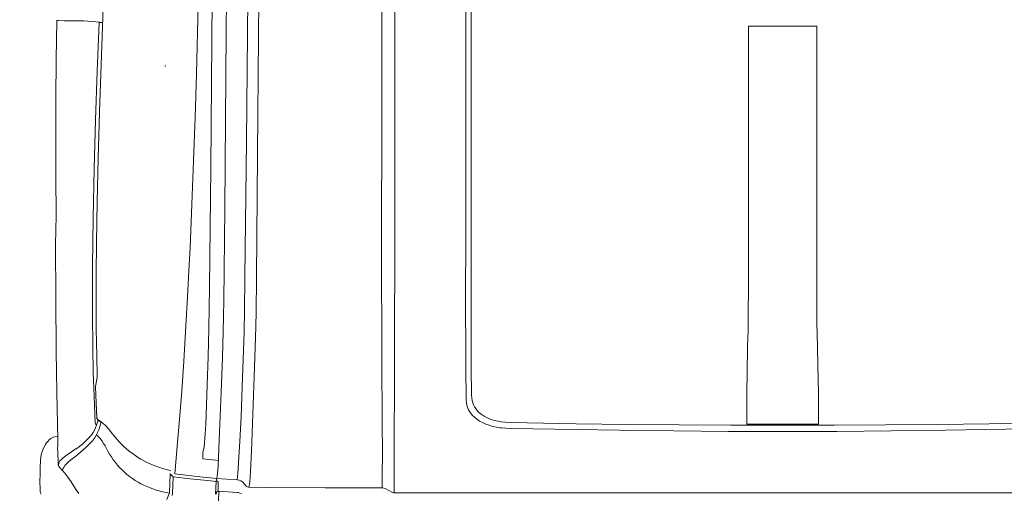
# Model space of a CAD drawing. Header units: millimetres. Extents: x 2204655785 to 2205143108, y 485765510 to 486291538.
# Tile 146 of 156: x 2205052244 to 2205053974, y 486234674 to 486235507. Entities that reach past the tile are written whole.
import ezdxf
from ezdxf.enums import TextEntityAlignment as Align
from ezdxf.lldxf.tags import DXFTag

# ---------------------------------------------------------------- set-up
doc = ezdxf.new("R2010")
doc.units = ezdxf.units.MM
doc.linetypes.add('НЕВИДИМАЯX2', pattern=[19.05, 12.7, -6.35])
for name, color, linetype in [('206ППР Панелевоз', 7, 'Continuous'), ('ППР_Опасная зона от крана', 1, 'Continuous'), ('ППР_Разрез', 5, 'Continuous'), ('ППР_Стрела', 7, 'Continuous')]:
    doc.layers.add(name, color=color, linetype=linetype)
doc.styles.add('ППРк_М1-1', font='GOST_Common Italic.ttf', dxfattribs={"height": 800})
doc.styles.add('ППРк_М1-1кран', font='GOST_Common Italic.ttf', dxfattribs={"width": 0.8, "height": 600})
tags = doc.linetypes.add('опасная зона_Кран', pattern='A,30,-8,4,-8,30,-8,4,-8,30,-8,4,[230,Bbox.shx,S=2.5,R=0,X=0,Y=-10],-6', length=148).pattern_tags.tags
tags[24] = DXFTag(74, 5)

# ---------------------------------------------------------------- blocks, each defined once
blk = doc.blocks.new('*U397')
at = {"layer": 'ППР_Опасная зона от крана', "linetype": 'опасная зона_Кран', "lineweight": 80, "ltscale": 100}
blk.add_arc((23215, 0), 50270, 270, 90, dxfattribs=at)
at = {"layer": 'ППР_Стрела', "linetype": 'НЕВИДИМАЯX2', "lineweight": 50, "ltscale": 100}
blk.add_arc((23215, 0), 38700, 270, 90, dxfattribs=at)
at = {"layer": 'ППР_Стрела', "linetype": 'Continuous', "lineweight": 100}
blk.add_arc((23215, 0), 30700, 270, 90, dxfattribs=at)
at = {"style": 'ППРк_М1-1', "width": 0.8}
for tag, p, height, flags in [('ОПАСНАЯ_ЗОНА', (25480.86, 21929.55), 800, 1), ('ОТЛЕТ_ГРУЗА', (25413.72, 20678.22), 800, 1), ('Кол-во_элементов', (2695.66, -1978.25), 1200, 8)]:
    blk.add_attdef(tag, p, '', height=height, dxfattribs=dict(at, flags=flags))
at = {"style": 'ППРк_М1-1', "width": 0.8, "flags": 8}
blk.add_attdef('МАРКА_КРАНА', text='', height=1200, dxfattribs=at).set_placement((8837.5, 818.17), align=Align.CENTER)
blk.add_attdef('ВЫСОТА', text='', height=1200, dxfattribs=at).set_placement((9134.89, -8454.02), align=Align.MIDDLE_CENTER)
at = {"layer": 'Defpoints', "style": 'ППРк_М1-1', "width": 0.8, "flags": 1}
for tag, p in [('МАКСИМАЛЬНАЯ_ДЛИНА_ГРУЗА', (25470.43, 19233.22)), ('ШИРИНА_ГРУЗА', (25397.01, 17803.51))]:
    blk.add_attdef(tag, p, '', height=800, dxfattribs=at)
at = {"layer": 'ППР_Разрез', "style": 'ППРк_М1-1кран', "width": 0.8, "flags": 8}
for tag, p in [('РАЗРЕЗ2', (-1027.85, 55181.17)), ('РАЗРЕЗ', (-1731.87, -54129.29))]:
    blk.add_attdef(tag, p, '', height=800, dxfattribs=at)
at = {"layer": 'ППР_Стрела', "style": 'ППРк_М1-1кран', "width": 0.8, "flags": 8}
for tag, p in [('ВЫСОТА_КРЮКА_ГОРИЗ', (-19652.89, 21607.87)), ('ГАБАРИТ_СТРЕЛЫ', (-25019.84, 21408.72)), ('ВЫСОТА_КРЮКА_НАКЛ', (-20393.31, 20761.66)), ('ВЫЛЕТ', (-16616.63, 14016.8))]:
    blk.add_attdef(tag, p, '', height=800, rotation=317, dxfattribs=at)
blk = doc.blocks.new('*U53')
at = {"layer": '206ППР Панелевоз', "lineweight": 5}
for p, q in [((9221.8, 1308.1), (9219.3, 1307.1)), ((9224.4, 1308.6), (9221.8, 1308.1)), ((9228.9, 1308.8), (9224.4, 1308.6)), ((9242, 1309.2), (9228.9, 1308.8)), ((9254.8, 1309.1), (9242, 1309.2)), ((9268.3, 1308.6), (9254.8, 1309.1)), ((9285.7, 1307.4), (9268.3, 1308.6)), ((9288.5, 1306.9), (9285.7, 1307.4)), ((9294.7, 1305.4), (9288.5, 1306.9)), ((9288.5, 1306.9), (9288.5, 1306.9)), ((9297.8, 1304.2), (9294.7, 1305.4)), ((9303, 1301.8), (9297.8, 1304.2)), ((9306.9, 1299.5), (9303, 1301.8)), ((9309.8, 1297.6), (9306.9, 1299.5)), ((9312.3, 1295.5), (9309.8, 1297.6)), ((9315.7, 1292.2), (9312.3, 1295.5)), ((9317.5, 1290), (9315.7, 1292.2)), ((9319.6, 1285.8), (9317.5, 1290)), ((9320.5, 1283), (9319.6, 1285.8)), ((9321.6, 1277.9), (9320.5, 1283)), ((9471.3, 1280.6), (9564.7, 1281.4)), ((9564.7, 1281.4), (9658, 1281.7)), ((9658, 1281.7), (9710, 1280.8)), ((9710, 1280.8), (9778.7, 1281.2)), ((9778.7, 1281.2), (9847.3, 1281.4)), ((9847.3, 1281.4), (9915.9, 1281.1)), ((9915.9, 1281.1), (9984.5, 1280.5)), ((9256.7, 1265.6), (9249.3, 1260.2)), ((9261.3, 1269.3), (9256.7, 1265.6)), ((9261.3, 1269.3), (9268.4, 1276)), ((9262, 1269.3), (9261.3, 1269.3)), ((9264, 1268.8), (9262, 1269.3)), ((9266.7, 1267.5), (9264, 1268.8)), ((9269.8, 1265.4), (9266.7, 1267.5)), ((9268.4, 1276), (9269.7, 1276.8)), ((9268.4, 1276), (9270, 1276.4)), ((9268.4, 1276), (9268.4, 1276)), ((9269.7, 1276.8), (9271.2, 1277.3)), ((9272.9, 1262.7), (9269.8, 1265.4)), ((9270, 1276.4), (9271.9, 1276.5)), ((9271.2, 1277.3), (9271.9, 1277.4)), ((9271.9, 1277.4), (9296.2, 1277.7)), ((9271.9, 1276.5), (9273.8, 1276.2)), ((9273.8, 1276.2), (9275.8, 1275.4)), ((9275.8, 1275.4), (9278, 1274)), ((9278, 1274), (9280.2, 1272.1)), ((9280.2, 1272.1), (9283.6, 1268.3)), ((9283.6, 1268.3), (9287.4, 1263.3)), ((9296.2, 1277.7), (9297.5, 1278.2)), ((9297.5, 1278.2), (9298.8, 1278.4)), ((9298.8, 1278.4), (9300.1, 1278.5)), ((9300.1, 1278.5), (9301.5, 1278.3)), ((9301.5, 1278.3), (9303.1, 1277.8)), ((9303.1, 1277.8), (9315.8, 1277.8)), ((9315.8, 1277.8), (9398.5, 1279.5)), ((9398.5, 1279.5), (9471.3, 1280.6)), ((9984.5, 1280.5), (10053.1, 1279.7)), ((10052.4, 1266.5), (10052.2, 1234.3)), ((10052.7, 1276.9), (10052.4, 1266.5)), ((10053.1, 1279.7), (10052.7, 1276.9)), ((9233.4, 1249.9), (9227, 1245.6)), ((9241.1, 1254.6), (9233.4, 1249.9)), ((9249.3, 1260.2), (9241.1, 1254.6)), ((9276.1, 1259.4), (9272.9, 1262.7)), ((9279.7, 1255.2), (9276.1, 1259.4)), ((9286.6, 1246), (9279.7, 1255.2)), ((9287.4, 1263.3), (9294.1, 1253.6)), ((9294.1, 1253.6), (9299.4, 1246.5)), ((9299.4, 1246.5), (9299, 1246.1)), ((9227, 1245.6), (9220.8, 1241)), ((9292.8, 1238.4), (9286.6, 1246)), ((9302.2, 1227.9), (9292.8, 1238.4)), ((9299, 1246.1), (9303.6, 1239.9)), ((9303.6, 1239.9), (9309, 1233.3)), ((9309, 1233.3), (9313.9, 1227.9)), ((10052.2, 1231.8), (10049.7, 1204.2)), ((10052.2, 1234.3), (10052.2, 1231.8)), ((9308.6, 1221.3), (9302.2, 1227.9)), ((9313.7, 1216.8), (9308.6, 1221.3)), ((9318, 1213.5), (9313.7, 1216.8)), ((9313.9, 1227.9), (9320.4, 1221.6)), ((9322.3, 1210.9), (9318, 1213.5)), ((9320.4, 1221.6), (9325, 1217.7)), ((9325, 1217.7), (9327.9, 1215.6)), ((9327.9, 1215.6), (9331.9, 1213.4)), ((9331.9, 1213.4), (9336, 1211.6)), ((9336, 1211.6), (9341, 1209.8)), ((9342, 1211), (9343.4, 1211.8)), ((9343.4, 1211.8), (9344.9, 1212.1)), ((9344.9, 1212.1), (9391.7, 1214.1)), ((9391.7, 1214.1), (9433.1, 1215.4)), ((9433.1, 1215.4), (9479, 1216.4)), ((9479, 1216.4), (9535.1, 1217)), ((9535.1, 1217), (9578, 1217.1)), ((9578, 1217.1), (9620.8, 1217)), ((9620.8, 1217), (9663.7, 1216.5)), ((9663.7, 1216.5), (9706.5, 1215.8)), ((9706.5, 1215.8), (9792.2, 1213.8)), ((9792.2, 1213.8), (9877.9, 1211.3)), ((9295.1, 1189.8), (9304.7, 1194.8)), ((9304.7, 1194.8), (9309, 1197.3)), ((9309, 1197.3), (9313.1, 1200)), ((9313.1, 1200), (9317, 1202.9)), ((9317, 1202.9), (9320.7, 1206.2)), ((9320.7, 1206.2), (9323.9, 1210)), ((9328.1, 1207.8), (9322.3, 1210.9)), ((9332.8, 1205.9), (9328.1, 1207.8)), ((9338.8, 1203.9), (9332.8, 1205.9)), ((9346.2, 1201.9), (9338.8, 1203.9)), ((9339.8, 1193.6), (9344.5, 1198.9)), ((9341, 1209.8), (9342, 1211)), ((9341, 1209.8), (9348.3, 1207.6)), ((9344.5, 1198.9), (9346.6, 1201.8)), ((9350, 1207.2), (9346.2, 1201.9)), ((9346.6, 1201.8), (9350.4, 1207.1)), ((9346.6, 1201.8), (9346.6, 1201.8)), ((9348.3, 1207.6), (9350, 1207.2)), ((9350.4, 1207.6), (9350.1, 1207.2)), ((9350.4, 1207.1), (9354.7, 1209.3)), ((9351.4, 1208.5), (9350.4, 1207.6)), ((9352.8, 1209.1), (9351.4, 1208.5)), ((9354.2, 1209.4), (9352.8, 1209.1)), ((9365.1, 1209.9), (9354.2, 1209.4)), ((9354.7, 1209.3), (9393.5, 1210.9)), ((9408.5, 1211.5), (9365.1, 1209.9)), ((9393.5, 1210.9), (9409, 1211.4)), ((9409, 1211.4), (9408.5, 1211.5)), ((9409, 1211.4), (9424.9, 1208.8)), ((9424.9, 1208.8), (9426.8, 1208.6)), ((9426.8, 1208.6), (9462.7, 1209.5)), ((9462.7, 1209.5), (9510.6, 1210.2)), ((9510.6, 1210.2), (9555.7, 1210.5)), ((9555.7, 1210.5), (9606.5, 1210.3)), ((9606.5, 1210.3), (9661.9, 1209.7)), ((9661.9, 1209.7), (9733.6, 1208.5)), ((9733.6, 1208.5), (9810.1, 1206.7)), ((9810.1, 1206.7), (9891.9, 1204.3)), ((9877.9, 1211.3), (9963.6, 1208.4)), ((9891.9, 1204.3), (9991.8, 1201)), ((9963.6, 1208.4), (10049.5, 1205.2)), ((9991.8, 1201), (10186.6, 1194.2)), ((10049.5, 1205.2), (10049.4, 1199)), ((10049.7, 1204.2), (10049.5, 1204.2)), ((9275.4, 1176.7), (9280.1, 1180.3)), ((9280.1, 1180.3), (9285, 1183.6)), ((9285, 1183.6), (9290, 1186.8)), ((9290, 1186.8), (9295.1, 1189.8)), ((9319.9, 1177.2), (9311.2, 1169.5)), ((9329, 1184.4), (9319.9, 1177.2)), ((9329, 1184.4), (9334.6, 1188.8)), ((9334.6, 1188.8), (9339.8, 1193.6)), ((9254.3, 1156.2), (9258.1, 1160.6)), ((9258.1, 1160.6), (9262.2, 1164.9)), ((9262.2, 1164.9), (9266.4, 1169.1)), ((9266.4, 1169.1), (9270.8, 1173)), ((9270.8, 1173), (9275.4, 1176.7)), ((9303.1, 1161.3), (9295.5, 1152.6)), ((9311.2, 1169.5), (9303.1, 1161.3)), ((9243.9, 1141.9), (9247.1, 1146.8)), ((9247.1, 1146.8), (9250.6, 1151.6)), ((9250.6, 1151.6), (9254.3, 1156.2)), ((9288.6, 1143.3), (9284.8, 1137.6)), ((9295.5, 1152.6), (9288.6, 1143.3)), ((9232.9, 1121), (9235.3, 1126.4)), ((9235.3, 1126.4), (9238, 1131.7)), ((9238, 1131.7), (9240.8, 1136.8)), ((9240.8, 1136.8), (9243.9, 1141.9)), ((9277.9, 1125.7), (9274.8, 1119.5)), ((9281.2, 1131.7), (9277.9, 1125.7)), ((9284.8, 1137.6), (9281.2, 1131.7)), ((9226.9, 1104.5), (9230.7, 1115.6)), ((9230.7, 1115.6), (9232.9, 1121)), ((9272, 1113.2), (9269.4, 1106.8)), ((9274.8, 1119.5), (9272, 1113.2)), ((9221.3, 1081.6), (9223.8, 1093.1)), ((9223.8, 1093.1), (9226.9, 1104.5)), ((9265, 1093.8), (9261.3, 1080.1)), ((9267.1, 1100.3), (9265, 1093.8)), ((9269.4, 1106.8), (9267.1, 1100.3)), ((9221.9, 1081.4), (9209.9, 1086.4)), ((9217, 1076.7), (9221.6, 1076.3)), ((9221.6, 1076.3), (9249.9, 1075.2)), ((9255.2, 1080.1), (9221.9, 1081.4)), ((9221.9, 1081.4), (9221.9, 1081.4)), ((9249.9, 1075.2), (9246.7, 1044.9)), ((9249.9, 1075.2), (9255.2, 1080.1)), ((9261.3, 1080.1), (9260.7, 1078.9)), ((9249.9, 1028), (9253.4, 1057.4)), ((9253.4, 1057.4), (9255.4, 1072.1)), ((9255.4, 1072.1), (9310.2, 1067.2)), ((9310.2, 1067.2), (9357.7, 1063.4)), ((9357.7, 1063.4), (9401, 1060.1)), ((9401, 1060.1), (9453.8, 1056.5)), ((9453.8, 1056.5), (9566.6, 1049.9)), ((9246.7, 1044.9), (9243.7, 1014.6)), ((9566.6, 1049.9), (9623.3, 1046.9)), ((9623.3, 1046.9), (9653.1, 1045.4)), ((9653.1, 1045.4), (9729.6, 1042.1)), ((9729.6, 1042.1), (9806.2, 1039.1)), ((9806.2, 1039.1), (9882.7, 1036.5)), ((9247.2, 998.5), (9249.9, 1028)), ((9278.7, 995.6), (9281.9, 1023.1)), ((9281.9, 1023.1), (9293.4, 1023.1)), ((9293.4, 1023.1), (9302.1, 1020.8)), ((9882.7, 1036.5), (9959.2, 1034.2)), ((9959.2, 1034.2), (10081.3, 1030.9)), ((9243.7, 1014.6), (9242.1, 999.5)), ((9302.1, 1020.8), (9325.9, 1018.9)), ((9325.9, 1018.9), (9342.2, 1017.9)), ((9342.2, 1017.9), (9411.4, 1015.1)), ((9411.4, 1015.1), (9461.8, 1013.4)), ((9461.8, 1013.4), (9511.3, 1012.1)), ((9511.3, 1012.1), (9583.9, 1010.9)), ((9583.9, 1010.9), (9793, 1008.8)), ((9793, 1008.8), (10134.2, 1006)), ((9221.5, 994.9), (9199.3, 996.2)), ((9242.1, 999.5), (9219.4, 1000.7)), ((9219.6, 999.3), (9222.8, 999)), ((9224.4, 994.4), (9221.5, 994.9)), ((9222.7, 962.5), (9225, 996)), ((9222.8, 999), (9224.5, 998.5)), ((9224.5, 995.2), (9224.4, 994.4)), ((9224.5, 998.5), (9224.5, 995.2)), ((9225, 996), (9240.2, 996)), ((9240.2, 996), (9241.3, 996.2)), ((9240.2, 996), (9240.2, 996)), ((9241.3, 996.2), (9242.2, 996.9)), ((9242.1, 999.5), (9243.2, 999.4)), ((9242.1, 999.5), (9242.1, 999.5)), ((9242.2, 996.9), (9242.7, 997.9)), ((9242.7, 997.9), (9242.8, 999.3)), ((9242.8, 999.3), (9247.2, 998.5)), ((9246.9, 998.6), (9244.7, 962.5)), ((9247.2, 998.5), (9256.6, 997.3)), ((9256.6, 997.3), (9268.7, 996.2)), ((9268.7, 996.2), (9300.1, 994.6)), ((9300.1, 994.6), (9398.7, 990.6)), ((9398.7, 990.6), (9459.8, 988.4)), ((9459.8, 988.4), (9506, 987)), ((9506, 987), (9559.9, 986)), ((9559.9, 986), (9721.4, 984.3)), ((9721.4, 984.3), (10032.6, 981.6)), ((10032.6, 981.6), (10398.5, 978.9)), ((9220, 954.7), (9221.6, 957.6)), ((9221.6, 957.6), (9222.5, 960.9)), ((9222.5, 960.9), (9222.7, 962.5)), ((9241, 953.4), (9233.9, 946.5)), ((9242.9, 956.1), (9241, 953.4)), ((9244.1, 959.2), (9242.9, 956.1)), ((9244.7, 962.5), (9244.1, 959.2)), ((9256.4, 961.2), (9244.7, 962.5)), ((9244.7, 962.5), (9244.7, 962.5)), ((9264.4, 960.6), (9256.4, 961.2)), ((9275.2, 960.1), (9264.4, 960.6)), ((9276.1, 960), (9275.2, 960.1)), ((9312.4, 957.8), (9276.1, 960)), ((9356.3, 955.7), (9312.4, 957.8)), ((9408.2, 953.5), (9356.3, 955.7)), ((9356.3, 955.7), (9356.3, 955.7)), ((9472.4, 951.3), (9408.2, 953.5)), ((9231.5, 908.5), (9231.9, 942)), ((9232.3, 944.1), (9231.9, 942.7)), ((9231.9, 942.7), (9231.9, 942)), ((9231.9, 942), (9236.6, 941.1)), ((9232.9, 945.4), (9232.3, 944.1)), ((9233.9, 946.5), (9232.9, 945.4)), ((9233.9, 946.5), (9233.9, 946.5)), ((9236.6, 941.1), (9248.6, 939.9)), ((9248.6, 939.9), (9260.5, 939)), ((9260.5, 939), (9294.4, 937.5)), ((9294.4, 937.5), (9425.8, 932.5)), ((9504.3, 950.5), (9472.4, 951.3)), ((9509, 950.4), (9504.3, 950.5)), ((9539.9, 949.9), (9509, 950.4)), ((9601.9, 948.9), (9539.9, 949.9)), ((9840.4, 946.2), (9601.9, 948.9)), ((10138.6, 943.3), (9840.4, 946.2)), ((9425.8, 932.5), (9494.5, 930.3)), ((9494.5, 930.3), (9538.5, 929.3)), ((9538.5, 929.3), (9600.9, 928.5)), ((9600.9, 928.5), (9600.9, 928.5)), ((9600.9, 928.5), (9888.4, 926)), ((9888.4, 926), (10196.1, 923.6)), ((9230.8, 808), (9231.5, 908.5)), ((9230.6, 707.5), (9230.8, 808)), ((9229.5, 702.1), (9222.5, 689.3)), ((9230.3, 704.7), (9229.5, 702.1)), ((9230.6, 707.5), (9230.3, 704.7)), ((9232.9, 707.4), (9230.6, 707.5)), ((9245.7, 707.5), (9232.9, 707.4)), ((9298, 707.3), (9245.7, 707.5)), ((9339.4, 707.5), (9298, 707.3)), ((9463.8, 708.3), (9339.4, 707.5)), ((9508.6, 708.1), (9463.8, 708.3)), ((9601.1, 708.8), (9508.6, 708.1)), ((9660.2, 708.6), (9601.1, 708.8)), ((9883.3, 708.4), (9660.2, 708.6)), ((10136.4, 708.5), (9883.3, 708.4)), ((9221.9, 687.6), (9221.8, 686.3)), ((9221.8, -678.8), (9221.8, 686.3)), ((9221.8, 686.3), (9320.1, 686.3)), ((9222.5, 689.3), (9221.9, 687.6)), ((9320.1, 686.3), (9407.8, 686)), ((9407.8, 686), (9460.4, 685.8)), ((9460.4, 685.8), (9530.1, 685.7)), ((9530.1, 685.7), (9615, 685.4)), ((9615, 685.4), (10030.8, 685.5)), ((10030.8, 685.5), (10833.4, 685.3)), ((9362.5, 552.5), (9365.2, 554.3)), ((9365.2, 554.3), (9367.9, 555.8)), ((9367.9, 555.8), (9370.7, 557.1)), ((9370.7, 557.1), (9373.6, 558.1)), ((9373.6, 558.1), (9376.5, 558.9)), ((9376.5, 558.9), (9379.4, 559.4)), ((9379.4, 559.4), (9385.3, 559.9)), ((9385.3, 559.9), (9442.7, 560.6)), ((9442.7, 560.6), (9580.1, 560.9)), ((9580.1, 560.9), (9657.6, 560.6)), ((9657.6, 560.6), (10076.9, 560.6)), ((9348.2, 536.3), (9351.4, 541.1)), ((9351.4, 541.1), (9354.9, 545.4)), ((9354.9, 545.4), (9358.6, 549.3)), ((9358.6, 549.3), (9362.5, 552.5)), ((9363.4, 537.5), (9360.3, 533.8)), ((9367.2, 541), (9363.4, 537.5)), ((9370.1, 543.2), (9367.2, 541)), ((9373.4, 545.3), (9370.1, 543.2)), ((9376.8, 547), (9373.4, 545.3)), ((9380.1, 548.3), (9376.8, 547)), ((9384.5, 549.5), (9380.1, 548.3)), ((9388.9, 550.3), (9384.5, 549.5)), ((9393.9, 550.6), (9388.9, 550.3)), ((9400.6, 550.6), (9393.9, 550.6)), ((9435.4, 551.1), (9400.6, 550.6)), ((9475.6, 551.2), (9435.4, 551.1)), ((9562.8, 551.4), (9475.6, 551.2)), ((9654.3, 551.2), (9562.8, 551.4)), ((10139.9, 551.2), (9654.3, 551.2)), ((9338.9, 513.2), (9340.7, 519.5)), ((9340.7, 519.5), (9342.8, 525.4)), ((9342.8, 525.4), (9345.4, 531)), ((9345.4, 531), (9348.2, 536.3)), ((9353.6, 522.6), (9351.2, 516.6)), ((9356.7, 528.6), (9353.6, 522.6)), ((9360.3, 533.8), (9356.7, 528.6)), ((9336.4, 500.1), (9337.4, 506.7)), ((9337.4, 506.7), (9338.9, 513.2)), ((9347.9, 504.2), (9347, 498.6)), ((9349.1, 509.7), (9347.9, 504.2)), ((9351.2, 516.6), (9349.1, 509.7)), ((9335.2, 481.1), (9335.5, 490.2)), ((9335.5, 490.2), (9336.2, 497.8)), ((9336.2, 497.8), (9336.4, 500.1)), ((9346.3, 491.7), (9345.8, 481.4)), ((9347, 498.6), (9346.3, 491.7)), ((9331.9, 290.2), (9335.2, 481.1)), ((9345.8, 481.3), (9343.6, 366.8)), ((9345.8, 481.4), (9345.8, 481.3)), ((9343.6, 366.8), (9342.3, 276)), ((9330.8, 194.7), (9331.9, 290.2)), ((9342.3, 276), (9341.5, 185.3)), ((9330.1, 99.2), (9330.8, 194.7)), ((9341.5, 185.3), (9341.1, 94.5)), ((9329.9, 3.7), (9330.1, 99.2)), ((9341.1, 94.5), (9341.1, -87)), ((9398.6, 66.7), (9342.7, 66.7)), ((9342.7, 66.7), (9342.7, -59.3)), ((9432.9, 66), (9398.6, 66.7)), ((9479.4, 65.2), (9432.9, 66)), ((9507.3, 64.4), (9479.4, 65.2)), ((9534.8, 64), (9507.3, 64.4)), ((9584.8, 63.8), (9534.8, 64)), ((10031.6, 63.8), (9584.8, 63.8)), ((10043, 63.8), (10031.6, 63.8)), ((10031.6, 63.8), (10031.6, 63.8)), ((10042.9, 51.8), (10043, 63.8)), ((10043, 3.7), (10042.9, 51.8)), ((9330.1, -91.7), (9329.9, 3.7)), ((10042.9, -8.3), (10043, 3.7)), ((10043, -56.3), (10042.9, -8.3)), ((9342.7, -59.3), (9398.6, -59.3)), ((9398.6, -59.3), (9445, -58.2)), ((9445, -58.2), (9479.4, -57.7)), ((9479.4, -57.7), (9520.8, -56.7)), ((9520.8, -56.7), (9563.5, -56.3)), ((9563.5, -56.3), (10043, -56.3)), ((9330.8, -187.2), (9330.1, -91.7)), ((9341.1, -87), (9341.5, -177.8)), ((9331.9, -282.7), (9330.8, -187.2)), ((9341.5, -177.8), (9342.3, -268.5)), ((9342.3, -268.5), (9343.6, -359.3)), ((9335.2, -473.7), (9331.9, -282.7)), ((9343.6, -359.3), (9345.8, -473.8))]:
    blk.add_line(p, q, dxfattribs=at)
blk.add_point((9972.6, 1089), dxfattribs=at)

msp = doc.modelspace()

# ---------------------------------------------------------------- block references
at = {"rotation": 90}
msp.add_blockref('*U397', (2205044055.8, 486203892.3), dxfattribs=at)

# ---------------------------------------------------------------- next in the draw order: block references
msp.add_blockref('*U53', (2205053588.5, 486225452.8), dxfattribs=at)

doc.saveas('drawing.dxf')
